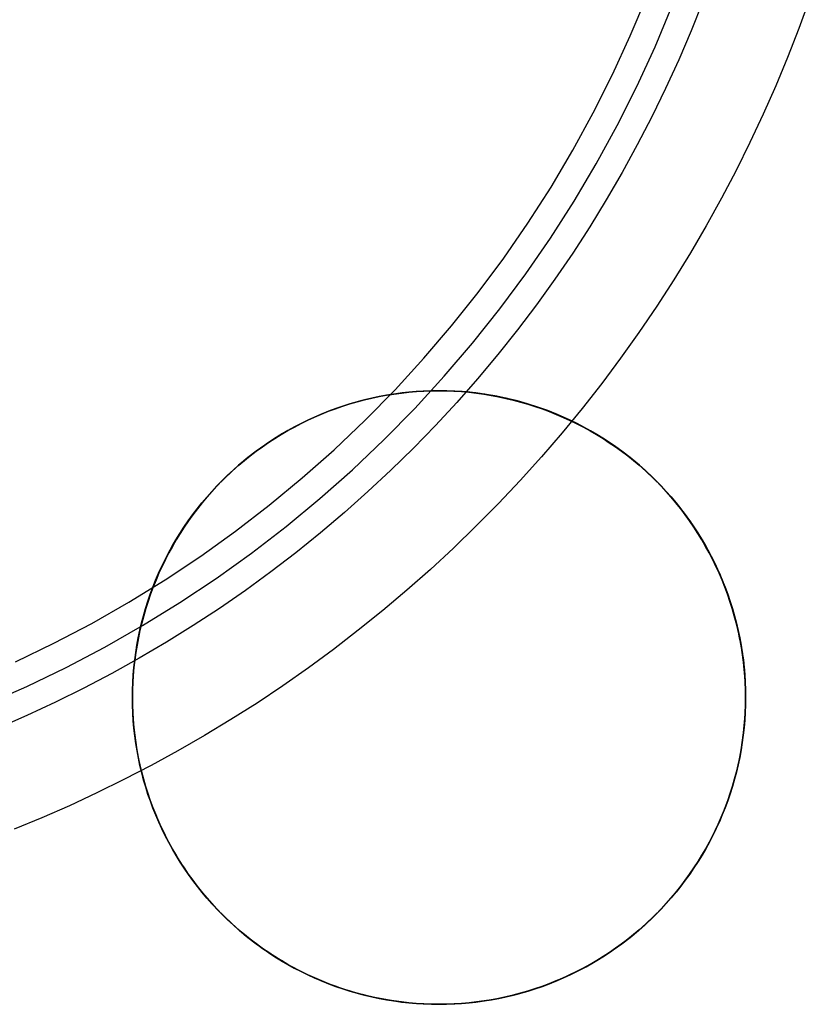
# Model space of a CAD drawing. Header units: millimetres. Extents: x -88 to 88, y -12 to 103.
# Tile 102 of 256: x -67.03 to -65.09, y 20.95 to 23.36. Entities that reach past the tile are written whole.
import ezdxf

# ---------------------------------------------------------------- set-up
doc = ezdxf.new("R2010")
doc.units = ezdxf.units.MM
doc.layers.add('Default', color=7, linetype='Continuous', true_color=0x000000)
doc.layers.add('TOP', color=7, linetype='Continuous', true_color=0xc80000)

msp = doc.modelspace()

# ---------------------------------------------------------------- linework, layer by layer
at = {"layer": 'Default', "color": 254, "true_color": 0xcad1ee}
msp.add_lwpolyline([(-65.0942, 23.4058), (-65.12, 23.3353), (-65.1474, 23.265), (-65.1764, 23.1951), (-65.2071, 23.1257), (-65.2395, 23.0567), (-65.2734, 22.9883), (-65.3091, 22.9205), (-65.3463, 22.8534), (-65.3851, 22.787), (-65.4254, 22.7213), (-65.4673, 22.6565), (-65.5108, 22.5926), (-65.5557, 22.5297), (-65.602, 22.4677), (-65.6498, 22.4067), (-65.699, 22.3469), (-65.7495, 22.2881), (-65.8014, 22.2306), (-65.8545, 22.1743), (-65.9088, 22.1193), (-65.9644, 22.0655), (-66.021, 22.0131), (-66.0788, 21.9621), (-66.1375, 21.9125), (-66.1973, 21.8643), (-66.258, 21.8176), (-66.3195, 21.7724), (-66.3819, 21.7287), (-66.4451, 21.6865), (-66.5089, 21.6459), (-66.5734, 21.6069), (-66.6386, 21.5694), (-66.7042, 21.5336), (-66.7704, 21.4993), (-66.837, 21.4666), (-66.904, 21.4355), (-66.9713, 21.4061), (-67.0388, 21.3782)], dxfattribs=at)
msp.add_lwpolyline([(-65.0942, 23.4058), (-65.12, 23.3353), (-65.1474, 23.265), (-65.1764, 23.1951), (-65.2071, 23.1257), (-65.2395, 23.0567), (-65.2734, 22.9883), (-65.3091, 22.9205), (-65.3463, 22.8534), (-65.3851, 22.787), (-65.4254, 22.7213), (-65.4673, 22.6565), (-65.5108, 22.5926), (-65.5557, 22.5297), (-65.602, 22.4677), (-65.6498, 22.4067), (-65.699, 22.3469), (-65.7495, 22.2881), (-65.8014, 22.2306), (-65.8545, 22.1743), (-65.9088, 22.1193), (-65.9644, 22.0655), (-66.021, 22.0131), (-66.0788, 21.9621), (-66.1375, 21.9125), (-66.1973, 21.8643), (-66.258, 21.8176), (-66.3195, 21.7724), (-66.3819, 21.7287), (-66.4451, 21.6865), (-66.5089, 21.6459), (-66.5734, 21.6069), (-66.6386, 21.5694), (-66.7042, 21.5336), (-66.7704, 21.4993), (-66.837, 21.4666), (-66.904, 21.4355), (-66.9713, 21.4061), (-67.0388, 21.3782)], dxfattribs=at)
at = {"layer": 'TOP', "color": 254, "true_color": 0xcad1ee}
for points in [[(-67.0359, 21.7875), (-66.9418, 21.8328), (-66.8494, 21.8813), (-66.7586, 21.933), (-66.6697, 21.9878), (-66.5828, 22.0457), (-66.4979, 22.1065), (-66.4151, 22.1701), (-66.3346, 22.2367), (-66.2564, 22.3059), (-66.1807, 22.3778), (-66.1075, 22.4523), (-66.0369, 22.5292), (-65.969, 22.6086), (-65.9039, 22.6902), (-65.8417, 22.7741), (-65.7824, 22.86), (-65.726, 22.948), (-65.6728, 23.0378), (-65.6227, 23.1294), (-65.5757, 23.2227), (-65.5321, 23.3175), (-65.4917, 23.4138)], [(-67.1059, 21.6843), (-67.0082, 21.7273), (-66.912, 21.7736), (-66.8175, 21.8232), (-66.7248, 21.876), (-66.634, 21.932), (-66.5451, 21.9911), (-66.4583, 22.0532), (-66.3738, 22.1183), (-66.2915, 22.1863), (-66.2116, 22.257), (-66.1342, 22.3305), (-66.0594, 22.4066), (-65.9873, 22.4853), (-65.9179, 22.5664), (-65.8514, 22.6498), (-65.7878, 22.7355), (-65.7271, 22.8233), (-65.6696, 22.9132), (-65.6152, 23.005), (-65.5639, 23.0986), (-65.516, 23.1939), (-65.4714, 23.2908), (-65.4301, 23.3893)], [(-65.25, 21.7), (-65.2504, 21.7259), (-65.2518, 21.7517), (-65.254, 21.7775), (-65.2571, 21.8032), (-65.2611, 21.8288), (-65.266, 21.8542), (-65.2718, 21.8795), (-65.2784, 21.9045), (-65.2859, 21.9293), (-65.2943, 21.9538), (-65.3034, 21.978), (-65.3134, 22.0019), (-65.3243, 22.0254), (-65.3359, 22.0485), (-65.3483, 22.0713), (-65.3615, 22.0935), (-65.3755, 22.1153), (-65.3902, 22.1366), (-65.4056, 22.1574), (-65.4218, 22.1777), (-65.4386, 22.1973), (-65.4561, 22.2164), (-65.4743, 22.2349), (-65.493, 22.2527), (-65.5124, 22.2699), (-65.5324, 22.2864), (-65.5529, 22.3022), (-65.574, 22.3172), (-65.5955, 22.3316), (-65.6176, 22.3452), (-65.64, 22.358), (-65.663, 22.37), (-65.6863, 22.3812), (-65.71, 22.3917), (-65.734, 22.4013), (-65.7584, 22.41), (-65.7831, 22.4179), (-65.808, 22.425), (-65.8331, 22.4312), (-65.8584, 22.4365), (-65.884, 22.441), (-65.9096, 22.4445), (-65.9353, 22.4472), (-65.9612, 22.449), (-65.9871, 22.4499), (-66.0129, 22.4499), (-66.0388, 22.449), (-66.0647, 22.4472), (-66.0904, 22.4445), (-66.116, 22.441), (-66.1416, 22.4365), (-66.1669, 22.4312), (-66.192, 22.425), (-66.2169, 22.4179), (-66.2416, 22.41), (-66.266, 22.4013), (-66.29, 22.3917), (-66.3137, 22.3812), (-66.337, 22.37), (-66.36, 22.358), (-66.3824, 22.3452), (-66.4045, 22.3316), (-66.426, 22.3172), (-66.4471, 22.3022), (-66.4676, 22.2864), (-66.4876, 22.2699), (-66.507, 22.2527), (-66.5257, 22.2349), (-66.5439, 22.2164), (-66.5614, 22.1973), (-66.5782, 22.1777), (-66.5944, 22.1574), (-66.6098, 22.1366), (-66.6245, 22.1153), (-66.6385, 22.0935), (-66.6517, 22.0713), (-66.6641, 22.0485), (-66.6757, 22.0254), (-66.6866, 22.0019), (-66.6966, 21.978), (-66.7057, 21.9538), (-66.7141, 21.9293), (-66.7216, 21.9045), (-66.7282, 21.8795), (-66.734, 21.8542), (-66.7389, 21.8288), (-66.7429, 21.8032), (-66.746, 21.7775), (-66.7482, 21.7517), (-66.7496, 21.7259), (-66.75, 21.7)], [(-66.75, 21.7), (-66.7496, 21.6741), (-66.7482, 21.6483), (-66.746, 21.6225), (-66.7429, 21.5968), (-66.7389, 21.5712), (-66.734, 21.5458), (-66.7282, 21.5205), (-66.7216, 21.4955), (-66.7141, 21.4707), (-66.7057, 21.4462), (-66.6966, 21.422), (-66.6866, 21.3981), (-66.6757, 21.3746), (-66.6641, 21.3515), (-66.6517, 21.3287), (-66.6385, 21.3065), (-66.6245, 21.2847), (-66.6098, 21.2634), (-66.5944, 21.2426), (-66.5782, 21.2223), (-66.5614, 21.2027), (-66.5439, 21.1836), (-66.5257, 21.1651), (-66.507, 21.1473), (-66.4876, 21.1301), (-66.4676, 21.1136), (-66.4471, 21.0978), (-66.426, 21.0828), (-66.4045, 21.0684), (-66.3824, 21.0548), (-66.36, 21.042), (-66.337, 21.03), (-66.3137, 21.0188), (-66.29, 21.0083), (-66.266, 20.9987), (-66.2416, 20.99), (-66.2169, 20.9821), (-66.192, 20.975), (-66.1669, 20.9688), (-66.1416, 20.9635), (-66.116, 20.959), (-66.0904, 20.9555), (-66.0647, 20.9528), (-66.0388, 20.951), (-66.0129, 20.9501), (-65.9871, 20.9501), (-65.9612, 20.951), (-65.9353, 20.9528), (-65.9096, 20.9555), (-65.884, 20.959), (-65.8584, 20.9635), (-65.8331, 20.9688), (-65.808, 20.975), (-65.7831, 20.9821), (-65.7584, 20.99), (-65.734, 20.9987), (-65.71, 21.0083), (-65.6863, 21.0188), (-65.663, 21.03), (-65.64, 21.042), (-65.6176, 21.0548), (-65.5955, 21.0684), (-65.574, 21.0828), (-65.5529, 21.0978), (-65.5324, 21.1136), (-65.5124, 21.1301), (-65.493, 21.1473), (-65.4743, 21.1651), (-65.4561, 21.1836), (-65.4386, 21.2027), (-65.4218, 21.2223), (-65.4056, 21.2426), (-65.3902, 21.2634), (-65.3755, 21.2847), (-65.3615, 21.3065), (-65.3483, 21.3287), (-65.3359, 21.3515), (-65.3243, 21.3746), (-65.3134, 21.3981), (-65.3034, 21.422), (-65.2943, 21.4462), (-65.2859, 21.4707), (-65.2784, 21.4955), (-65.2718, 21.5205), (-65.266, 21.5458), (-65.2611, 21.5712), (-65.2571, 21.5968), (-65.254, 21.6225), (-65.2518, 21.6483), (-65.2504, 21.6741), (-65.25, 21.7)]]:
    msp.add_lwpolyline(points, dxfattribs=at)
at = {"layer": 'TOP', "color": 254, "true_color": 0xcad1ee, "extrusion": (1, 0, 0)}
for points in [[(22.45, 12.8994), (20.95, 12.8461)], [(22.45, 12.8994), (22.45, 13.1998)], [(20.95, 12.8461), (20.95, 13.1465)]]:
    msp.add_lwpolyline(points, dxfattribs=at)
at = {"layer": 'TOP', "color": 254, "true_color": 0xcad1ee, "extrusion": (1, -3.55111e-16, 1.85252e-08)}
msp.add_lwpolyline([(21.7, 13.1475), (21.7, 12.8472)], dxfattribs=at)
at = {"layer": 'TOP', "color": 254, "true_color": 0xcad1ee, "extrusion": (-8.01934e-07, 1, -2.72301e-08)}
msp.add_lwpolyline([(66.75, 12.8471), (65.25, 12.898)], dxfattribs=at)
at = {"layer": 'TOP', "color": 254, "true_color": 0xcad1ee, "extrusion": (1, -4.35339e-16, 2.02801e-08)}
msp.add_lwpolyline([(21.7, 12.8981), (21.7, 13.1985)], dxfattribs=at)
at = {"layer": 'TOP', "color": 254, "true_color": 0xcad1ee}
for points in [[(-65.3546, 23.4013, 10.2518), (-65.3832, 23.3297, 10.2483), (-65.4136, 23.2587, 10.2448), (-65.4456, 23.1886, 10.2412), (-65.4794, 23.1193, 10.2376), (-65.5149, 23.0508, 10.2339), (-65.552, 22.9832, 10.2303), (-65.5907, 22.9165, 10.2266), (-65.631, 22.8509, 10.2229), (-65.673, 22.7862, 10.2192), (-65.7165, 22.7226, 10.2155), (-65.7615, 22.6601, 10.2117), (-65.8081, 22.5987, 10.208), (-65.8561, 22.5385, 10.2042), (-65.9055, 22.4794, 10.2004), (-65.9564, 22.4216, 10.1966), (-66.0087, 22.365, 10.1929), (-66.0624, 22.3098, 10.1891), (-66.1174, 22.2559, 10.1853), (-66.1737, 22.2033, 10.1815), (-66.2312, 22.1521, 10.1777), (-66.29, 22.1023, 10.1739), (-66.35, 22.054, 10.1702), (-66.4111, 22.0071, 10.1664), (-66.4734, 21.9618, 10.1627), (-66.5368, 21.918, 10.1589), (-66.6012, 21.8757, 10.1552), (-66.6667, 21.835, 10.1515), (-66.7331, 21.796, 10.1479), (-66.8005, 21.7585, 10.1442), (-66.8687, 21.7227, 10.1406), (-66.9379, 21.6886, 10.137), (-67.0078, 21.6562, 10.1334), (-67.0786, 21.6254, 10.1299)], [(-65.25, 21.7, 12.8981), (-65.2502, 21.719, 12.8988), (-65.251, 21.7378, 12.8994), (-65.2521, 21.7566, 12.9), (-65.2538, 21.7752, 12.9007), (-65.2559, 21.7937, 12.9012), (-65.2584, 21.8121, 12.9018), (-65.2614, 21.8304, 12.9024), (-65.2648, 21.8485, 12.9029), (-65.2687, 21.8664, 12.9034), (-65.273, 21.8842, 12.9039), (-65.2777, 21.9018, 12.9043), (-65.2828, 21.9192, 12.9048), (-65.2883, 21.9365, 12.9052), (-65.2942, 21.9535, 12.9056), (-65.3004, 21.9704, 12.906), (-65.3071, 21.9871, 12.9064), (-65.3145, 22.0042, 12.9067), (-65.3222, 22.0211, 12.9071), (-65.3304, 22.0378, 12.9074), (-65.3389, 22.0542, 12.9077), (-65.3478, 22.0704, 12.908), (-65.3571, 22.0863, 12.9082), (-65.3668, 22.102, 12.9085), (-65.3769, 22.1174, 12.9087), (-65.3873, 22.1325, 12.9089), (-65.398, 22.1473, 12.909), (-65.4091, 22.1619, 12.9092), (-65.4206, 22.1762, 12.9093), (-65.4324, 22.1902, 12.9094), (-65.4445, 22.2039, 12.9095), (-65.4569, 22.2173, 12.9095), (-65.4697, 22.2303, 12.9096), (-65.4828, 22.2431, 12.9096), (-65.4961, 22.2555, 12.9096), (-65.5098, 22.2677, 12.9095), (-65.5238, 22.2794, 12.9095), (-65.5381, 22.2909, 12.9094), (-65.5527, 22.302, 12.9093), (-65.5675, 22.3128, 12.9092), (-65.5827, 22.3232, 12.909), (-65.5981, 22.3332, 12.9089), (-65.6137, 22.3429, 12.9087), (-65.6296, 22.3522, 12.9085), (-65.6458, 22.3611, 12.9083), (-65.6622, 22.3696, 12.908), (-65.6789, 22.3778, 12.9077), (-65.6958, 22.3855, 12.9074), (-65.7129, 22.3929, 12.9071), (-65.7296, 22.3996, 12.9068), (-65.7465, 22.4059, 12.9064), (-65.7636, 22.4118, 12.9061), (-65.7808, 22.4173, 12.9057), (-65.7983, 22.4224, 12.9053), (-65.8159, 22.4271, 12.9049), (-65.8337, 22.4313, 12.9044), (-65.8517, 22.4352, 12.9039), (-65.8698, 22.4386, 12.9034), (-65.888, 22.4416, 12.9029), (-65.9064, 22.4441, 12.9024), (-65.9249, 22.4462, 12.9018), (-65.9436, 22.4479, 12.9013), (-65.9624, 22.4491, 12.9007), (-65.9812, 22.4498, 12.9001), (-66.0002, 22.45, 12.8994), (-66.0186, 22.4498, 12.8988), (-66.037, 22.4491, 12.8981), (-66.0554, 22.4479, 12.8975), (-66.0737, 22.4463, 12.8968), (-66.092, 22.4443, 12.8961), (-66.1103, 22.4418, 12.8954), (-66.1284, 22.4389, 12.8947), (-66.1465, 22.4355, 12.8939), (-66.1645, 22.4317, 12.8932), (-66.1824, 22.4274, 12.8924), (-66.2002, 22.4227, 12.8916), (-66.2179, 22.4176, 12.8909), (-66.2355, 22.4121, 12.8901), (-66.2529, 22.4061, 12.8893), (-66.2701, 22.3997, 12.8884), (-66.2872, 22.3928, 12.8876), (-66.3041, 22.3856, 12.8868), (-66.3209, 22.3779, 12.8859), (-66.3374, 22.3698, 12.8851), (-66.3537, 22.3613, 12.8842), (-66.3698, 22.3524, 12.8834), (-66.3857, 22.3432, 12.8825), (-66.4014, 22.3335, 12.8816), (-66.4168, 22.3235, 12.8807), (-66.432, 22.3131, 12.8798), (-66.4469, 22.3023, 12.879), (-66.4615, 22.2911, 12.8781), (-66.4759, 22.2796, 12.8772), (-66.49, 22.2678, 12.8763), (-66.5038, 22.2556, 12.8754), (-66.5173, 22.2431, 12.8744), (-66.5304, 22.2302, 12.8735), (-66.5433, 22.2171, 12.8726), (-66.5558, 22.2036, 12.8717), (-66.568, 22.1898, 12.8708), (-66.5798, 22.1757, 12.8699), (-66.5913, 22.1613, 12.869), (-66.6024, 22.1467, 12.8681), (-66.6132, 22.1318, 12.8672), (-66.6236, 22.1166, 12.8663), (-66.6336, 22.1012, 12.8654), (-66.6433, 22.0855, 12.8645), (-66.6526, 22.0696, 12.8637), (-66.6614, 22.0535, 12.8628), (-66.6699, 22.0371, 12.8619), (-66.678, 22.0206, 12.861), (-66.6857, 22.0039, 12.8602), (-66.6929, 21.987, 12.8593), (-66.6998, 21.9699, 12.8585), (-66.7062, 21.9526, 12.8577), (-66.7121, 21.9352, 12.8568), (-66.7177, 21.9177, 12.856), (-66.7228, 21.9, 12.8552), (-66.7275, 21.8822, 12.8544), (-66.7317, 21.8643, 12.8536), (-66.7355, 21.8463, 12.8529), (-66.7389, 21.8282, 12.8521), (-66.7418, 21.81, 12.8514), (-66.7443, 21.7918, 12.8506), (-66.7464, 21.7735, 12.8499), (-66.748, 21.7552, 12.8492), (-66.7491, 21.7368, 12.8485), (-66.7498, 21.7184, 12.8478), (-66.75, 21.7, 12.8472)], [(-66.75, 21.7, 13.1475), (-66.7498, 21.7184, 13.1482), (-66.7491, 21.7368, 13.1489), (-66.748, 21.7552, 13.1496), (-66.7464, 21.7735, 13.1503), (-66.7443, 21.7918, 13.151), (-66.7418, 21.81, 13.1517), (-66.7389, 21.8282, 13.1525), (-66.7355, 21.8463, 13.1532), (-66.7317, 21.8643, 13.154), (-66.7275, 21.8822, 13.1548), (-66.7228, 21.9, 13.1556), (-66.7177, 21.9177, 13.1564), (-66.7121, 21.9352, 13.1572), (-66.7062, 21.9526, 13.158), (-66.6998, 21.9699, 13.1589), (-66.6929, 21.987, 13.1597), (-66.6857, 22.0039, 13.1606), (-66.678, 22.0206, 13.1614), (-66.6699, 22.0372, 13.1623), (-66.6614, 22.0535, 13.1631), (-66.6526, 22.0696, 13.164), (-66.6433, 22.0855, 13.1649), (-66.6336, 22.1012, 13.1658), (-66.6236, 22.1166, 13.1667), (-66.6132, 22.1318, 13.1676), (-66.6024, 22.1467, 13.1685), (-66.5913, 22.1614, 13.1694), (-66.5798, 22.1757, 13.1703), (-66.5679, 22.1898, 13.1712), (-66.5558, 22.2036, 13.1721), (-66.5432, 22.2171, 13.173), (-66.5304, 22.2303, 13.1739), (-66.5172, 22.2431, 13.1748), (-66.5037, 22.2556, 13.1757), (-66.49, 22.2678, 13.1766), (-66.4759, 22.2797, 13.1775), (-66.4615, 22.2912, 13.1784), (-66.4469, 22.3023, 13.1793), (-66.432, 22.3131, 13.1802), (-66.4168, 22.3235, 13.1811), (-66.4014, 22.3335, 13.182), (-66.3857, 22.3432, 13.1829), (-66.3698, 22.3524, 13.1837), (-66.3537, 22.3613, 13.1846), (-66.3374, 22.3698, 13.1854), (-66.3208, 22.3779, 13.1863), (-66.3041, 22.3856, 13.1871), (-66.2872, 22.3928, 13.188), (-66.2701, 22.3997, 13.1888), (-66.2529, 22.4061, 13.1896), (-66.2355, 22.4121, 13.1904), (-66.2179, 22.4176, 13.1912), (-66.2002, 22.4227, 13.192), (-66.1824, 22.4274, 13.1928), (-66.1645, 22.4317, 13.1935), (-66.1465, 22.4355, 13.1943), (-66.1284, 22.4389, 13.195), (-66.1103, 22.4418, 13.1958), (-66.092, 22.4443, 13.1965), (-66.0737, 22.4463, 13.1972), (-66.0554, 22.4479, 13.1978), (-66.037, 22.4491, 13.1985), (-66.0186, 22.4498, 13.1992), (-66.0002, 22.45, 13.1998), (-65.9812, 22.4498, 13.2004), (-65.9624, 22.4491, 13.201), (-65.9436, 22.4479, 13.2016), (-65.925, 22.4462, 13.2022), (-65.9065, 22.4441, 13.2028), (-65.8881, 22.4416, 13.2033), (-65.8699, 22.4386, 13.2038), (-65.8518, 22.4352, 13.2043), (-65.8338, 22.4314, 13.2048), (-65.8161, 22.4271, 13.2052), (-65.7984, 22.4224, 13.2056), (-65.781, 22.4173, 13.206), (-65.7638, 22.4118, 13.2064), (-65.7467, 22.4059, 13.2068), (-65.7298, 22.3996, 13.2072), (-65.7132, 22.393, 13.2075), (-65.696, 22.3856, 13.2078), (-65.6791, 22.3779, 13.2081), (-65.6624, 22.3697, 13.2084), (-65.646, 22.3612, 13.2086), (-65.6298, 22.3523, 13.2088), (-65.6139, 22.343, 13.2091), (-65.5982, 22.3333, 13.2092), (-65.5828, 22.3233, 13.2094), (-65.5677, 22.3129, 13.2095), (-65.5528, 22.3021, 13.2097), (-65.5383, 22.291, 13.2098), (-65.524, 22.2796, 13.2098), (-65.51, 22.2678, 13.2099), (-65.4963, 22.2557, 13.2099), (-65.4829, 22.2432, 13.2099), (-65.4698, 22.2305, 13.2099), (-65.4571, 22.2174, 13.2099), (-65.4446, 22.204, 13.2098), (-65.4325, 22.1903, 13.2098), (-65.4207, 22.1764, 13.2097), (-65.4093, 22.1621, 13.2095), (-65.3981, 22.1475, 13.2094), (-65.3874, 22.1327, 13.2092), (-65.377, 22.1176, 13.209), (-65.3669, 22.1022, 13.2088), (-65.3572, 22.0865, 13.2086), (-65.3479, 22.0706, 13.2083), (-65.339, 22.0544, 13.2081), (-65.3305, 22.038, 13.2078), (-65.3223, 22.0213, 13.2074), (-65.3146, 22.0044, 13.2071), (-65.3072, 21.9873, 13.2067), (-65.3005, 21.9706, 13.2064), (-65.2942, 21.9537, 13.206), (-65.2883, 21.9367, 13.2056), (-65.2828, 21.9194, 13.2052), (-65.2777, 21.9019, 13.2047), (-65.273, 21.8843, 13.2042), (-65.2687, 21.8665, 13.2037), (-65.2649, 21.8486, 13.2032), (-65.2614, 21.8305, 13.2027), (-65.2584, 21.8122, 13.2022), (-65.2559, 21.7938, 13.2016), (-65.2538, 21.7753, 13.201), (-65.2521, 21.7566, 13.2004), (-65.251, 21.7379, 13.1998), (-65.2502, 21.719, 13.1991), (-65.25, 21.7, 13.1985)], [(-65.25, 21.7, 12.8981), (-65.2502, 21.7184, 12.8988), (-65.2509, 21.7369, 12.8994), (-65.2521, 21.7552, 12.9), (-65.2537, 21.7736, 12.9006), (-65.2558, 21.7919, 12.9012), (-65.2583, 21.8101, 12.9017), (-65.2613, 21.8283, 12.9023), (-65.2648, 21.8463, 12.9028), (-65.2686, 21.8643, 12.9033), (-65.2729, 21.8822, 12.9038), (-65.2777, 21.9, 12.9043), (-65.2828, 21.9176, 12.9047), (-65.2884, 21.9351, 12.9052), (-65.2944, 21.9525, 12.9056), (-65.3008, 21.9697, 12.906), (-65.3077, 21.9868, 12.9064), (-65.3149, 22.0037, 12.9067), (-65.3225, 22.0204, 12.9071), (-65.3306, 22.0369, 12.9074), (-65.339, 22.0533, 12.9077), (-65.3478, 22.0694, 12.9079), (-65.3571, 22.0853, 12.9082), (-65.3667, 22.101, 12.9084), (-65.3766, 22.1164, 12.9086), (-65.387, 22.1316, 12.9088), (-65.3977, 22.1466, 12.909), (-65.4088, 22.1613, 12.9092), (-65.4203, 22.1757, 12.9093), (-65.4321, 22.1898, 12.9094), (-65.4443, 22.2036, 12.9095), (-65.4568, 22.2171, 12.9095), (-65.4697, 22.2303, 12.9096), (-65.4829, 22.2432, 12.9096), (-65.4964, 22.2557, 12.9096), (-65.5102, 22.2679, 12.9095), (-65.5243, 22.2797, 12.9095), (-65.5387, 22.2912, 12.9094), (-65.5534, 22.3023, 12.9093), (-65.5684, 22.313, 12.9092), (-65.5836, 22.3234, 12.909), (-65.599, 22.3333, 12.9089), (-65.6147, 22.3429, 12.9087), (-65.6306, 22.3522, 12.9085), (-65.6468, 22.361, 12.9082), (-65.6631, 22.3694, 12.908), (-65.6796, 22.3775, 12.9077), (-65.6964, 22.3851, 12.9074), (-65.7133, 22.3923, 12.9071), (-65.7303, 22.3992, 12.9068), (-65.7476, 22.4056, 12.9064), (-65.7649, 22.4116, 12.906), (-65.7825, 22.4172, 12.9056), (-65.8001, 22.4223, 12.9052), (-65.8179, 22.4271, 12.9048), (-65.8358, 22.4314, 12.9043), (-65.8537, 22.4352, 12.9039), (-65.8718, 22.4387, 12.9034), (-65.89, 22.4417, 12.9029), (-65.9082, 22.4442, 12.9023), (-65.9265, 22.4463, 12.9018), (-65.9448, 22.4479, 12.9012), (-65.9632, 22.4491, 12.9006), (-65.9816, 22.4498, 12.9), (-66.0001, 22.45, 12.8994), (-66.0185, 22.4498, 12.8988), (-66.0369, 22.4491, 12.8981), (-66.0553, 22.448, 12.8975), (-66.0736, 22.4464, 12.8968), (-66.0919, 22.4443, 12.8961), (-66.1101, 22.4419, 12.8954), (-66.1283, 22.439, 12.8947), (-66.1463, 22.4356, 12.8939), (-66.1643, 22.4318, 12.8932), (-66.1822, 22.4275, 12.8924), (-66.2, 22.4229, 12.8917), (-66.2176, 22.4177, 12.8909), (-66.2352, 22.4122, 12.8901), (-66.2526, 22.4062, 12.8893), (-66.2698, 22.3998, 12.8885), (-66.287, 22.3929, 12.8876), (-66.3039, 22.3857, 12.8868), (-66.3206, 22.378, 12.886), (-66.3371, 22.3699, 12.8851), (-66.3534, 22.3615, 12.8843), (-66.3696, 22.3526, 12.8834), (-66.3855, 22.3433, 12.8825), (-66.4011, 22.3336, 12.8816), (-66.4166, 22.3236, 12.8808), (-66.4318, 22.3132, 12.8799), (-66.4467, 22.3024, 12.879), (-66.4613, 22.2913, 12.8781), (-66.4757, 22.2798, 12.8772), (-66.4898, 22.2679, 12.8763), (-66.5036, 22.2558, 12.8754), (-66.5171, 22.2433, 12.8745), (-66.5302, 22.2304, 12.8736), (-66.5431, 22.2173, 12.8726), (-66.5555, 22.2038, 12.8717), (-66.5677, 22.19, 12.8708), (-66.5795, 22.1759, 12.8699), (-66.5909, 22.1615, 12.869), (-66.602, 22.1468, 12.8681), (-66.6127, 22.1319, 12.8672), (-66.623, 22.1167, 12.8663), (-66.633, 22.1012, 12.8654), (-66.6426, 22.0855, 12.8646), (-66.6518, 22.0695, 12.8637), (-66.6607, 22.0534, 12.8628), (-66.6691, 22.037, 12.8619), (-66.6772, 22.0204, 12.8611), (-66.6848, 22.0037, 12.8602), (-66.6921, 21.9867, 12.8593), (-66.6989, 21.9696, 12.8585), (-66.7054, 21.9524, 12.8577), (-66.7114, 21.9349, 12.8568), (-66.717, 21.9174, 12.856), (-66.7222, 21.8997, 12.8552), (-66.7269, 21.8819, 12.8544), (-66.7313, 21.864, 12.8536), (-66.7351, 21.846, 12.8529), (-66.7386, 21.828, 12.8521), (-66.7416, 21.8098, 12.8514), (-66.7441, 21.7916, 12.8506), (-66.7462, 21.7734, 12.8499), (-66.7479, 21.7551, 12.8492), (-66.7491, 21.7367, 12.8485), (-66.7498, 21.7184, 12.8478), (-66.75, 21.7, 12.8472)], [(-66.75, 21.7, 13.1475), (-66.7498, 21.7184, 13.1482), (-66.7491, 21.7368, 13.1489), (-66.748, 21.7551, 13.1496), (-66.7464, 21.7735, 13.1503), (-66.7443, 21.7918, 13.151), (-66.7418, 21.81, 13.1517), (-66.7389, 21.8282, 13.1525), (-66.7356, 21.8462, 13.1532), (-66.7317, 21.8642, 13.154), (-66.7275, 21.8822, 13.1548), (-66.7228, 21.8999, 13.1556), (-66.7177, 21.9176, 13.1564), (-66.7122, 21.9352, 13.1572), (-66.7062, 21.9526, 13.158), (-66.6998, 21.9698, 13.1588), (-66.693, 21.9869, 13.1597), (-66.6857, 22.0039, 13.1605), (-66.678, 22.0207, 13.1614), (-66.6699, 22.0372, 13.1623), (-66.6614, 22.0536, 13.1631), (-66.6526, 22.0697, 13.164), (-66.6433, 22.0856, 13.1649), (-66.6337, 22.1012, 13.1658), (-66.6237, 22.1166, 13.1667), (-66.6133, 22.1317, 13.1676), (-66.6025, 22.1466, 13.1685), (-66.5914, 22.1613, 13.1694), (-66.5799, 22.1756, 13.1703), (-66.5681, 22.1897, 13.1712), (-66.5559, 22.2035, 13.1721), (-66.5433, 22.217, 13.173), (-66.5304, 22.2303, 13.1739), (-66.5172, 22.2432, 13.1748), (-66.5037, 22.2557, 13.1757), (-66.4898, 22.2679, 13.1766), (-66.4758, 22.2798, 13.1775), (-66.4614, 22.2913, 13.1784), (-66.4468, 22.3024, 13.1793), (-66.4319, 22.3132, 13.1802), (-66.4167, 22.3236, 13.1811), (-66.4014, 22.3336, 13.182), (-66.3857, 22.3432, 13.1829), (-66.3698, 22.3525, 13.1837), (-66.3537, 22.3614, 13.1846), (-66.3374, 22.3698, 13.1855), (-66.3208, 22.3779, 13.1863), (-66.3041, 22.3856, 13.1872), (-66.2871, 22.3929, 13.188), (-66.27, 22.3997, 13.1888), (-66.2528, 22.4061, 13.1896), (-66.2354, 22.4121, 13.1904), (-66.2178, 22.4176, 13.1912), (-66.2001, 22.4228, 13.192), (-66.1823, 22.4274, 13.1928), (-66.1644, 22.4317, 13.1936), (-66.1464, 22.4355, 13.1943), (-66.1283, 22.4389, 13.195), (-66.1102, 22.4418, 13.1958), (-66.0919, 22.4443, 13.1965), (-66.0736, 22.4463, 13.1972), (-66.0553, 22.4479, 13.1978), (-66.037, 22.4491, 13.1985), (-66.0186, 22.4498, 13.1992), (-66.0002, 22.45, 13.1998), (-65.9818, 22.4498, 13.2004), (-65.9635, 22.4491, 13.201), (-65.9451, 22.4479, 13.2016), (-65.9268, 22.4463, 13.2021), (-65.9086, 22.4442, 13.2027), (-65.8903, 22.4416, 13.2032), (-65.8722, 22.4386, 13.2037), (-65.8541, 22.4352, 13.2042), (-65.8361, 22.4313, 13.2047), (-65.8182, 22.427, 13.2051), (-65.8004, 22.4222, 13.2056), (-65.7827, 22.417, 13.206), (-65.7652, 22.4114, 13.2064), (-65.7477, 22.4054, 13.2068), (-65.7305, 22.399, 13.2071), (-65.7134, 22.3921, 13.2074), (-65.6964, 22.3848, 13.2078), (-65.6796, 22.3772, 13.2081), (-65.6631, 22.3691, 13.2083), (-65.6467, 22.3607, 13.2086), (-65.6305, 22.3518, 13.2088), (-65.6146, 22.3426, 13.209), (-65.5988, 22.333, 13.2092), (-65.5834, 22.323, 13.2094), (-65.5682, 22.3127, 13.2095), (-65.5532, 22.302, 13.2097), (-65.5385, 22.2909, 13.2098), (-65.5241, 22.2795, 13.2098), (-65.51, 22.2677, 13.2099), (-65.4962, 22.2555, 13.2099), (-65.4827, 22.2431, 13.2099), (-65.4696, 22.2302, 13.2099), (-65.4567, 22.2171, 13.2099), (-65.4442, 22.2036, 13.2098), (-65.432, 22.1898, 13.2097), (-65.4202, 22.1757, 13.2096), (-65.4087, 22.1613, 13.2095), (-65.3976, 22.1467, 13.2094), (-65.3868, 22.1317, 13.2092), (-65.3764, 22.1166, 13.209), (-65.3663, 22.1011, 13.2088), (-65.3567, 22.0855, 13.2086), (-65.3474, 22.0696, 13.2083), (-65.3385, 22.0534, 13.208), (-65.3301, 22.0371, 13.2078), (-65.322, 22.0206, 13.2074), (-65.3143, 22.0038, 13.2071), (-65.3071, 21.9869, 13.2067), (-65.3002, 21.9698, 13.2064), (-65.2938, 21.9525, 13.206), (-65.2878, 21.9351, 13.2055), (-65.2822, 21.9175, 13.2051), (-65.2771, 21.8999, 13.2047), (-65.2724, 21.8821, 13.2042), (-65.2682, 21.8642, 13.2037), (-65.2644, 21.8463, 13.2032), (-65.261, 21.8282, 13.2027), (-65.2581, 21.8101, 13.2021), (-65.2556, 21.7919, 13.2015), (-65.2536, 21.7736, 13.201), (-65.252, 21.7553, 13.2004), (-65.2509, 21.7369, 13.1997), (-65.2502, 21.7185, 13.1991), (-65.25, 21.7, 13.1985)], [(-66.75, 21.7, 12.8472), (-66.7498, 21.6816, 12.8465), (-66.7491, 21.6632, 12.8459), (-66.748, 21.6448, 12.8453), (-66.7464, 21.6265, 12.8447), (-66.7443, 21.6082, 12.8441), (-66.7418, 21.59, 12.8436), (-66.7389, 21.5718, 12.843), (-66.7355, 21.5537, 12.8425), (-66.7317, 21.5357, 12.842), (-66.7275, 21.5178, 12.8415), (-66.7228, 21.5, 12.841), (-66.7177, 21.4823, 12.8406), (-66.7121, 21.4647, 12.8401), (-66.7061, 21.4473, 12.8397), (-66.6997, 21.4301, 12.8393), (-66.6929, 21.413, 12.839), (-66.6856, 21.396, 12.8386), (-66.678, 21.3793, 12.8383), (-66.6699, 21.3628, 12.838), (-66.6614, 21.3464, 12.8377), (-66.6525, 21.3303, 12.8374), (-66.6432, 21.3144, 12.8372), (-66.6336, 21.2987, 12.8369), (-66.6235, 21.2833, 12.8367), (-66.6131, 21.2681, 12.8365), (-66.6023, 21.2532, 12.8364), (-66.5912, 21.2385, 12.8362), (-66.5797, 21.2242, 12.8361), (-66.5678, 21.2101, 12.836), (-66.5556, 21.1963, 12.8359), (-66.5431, 21.1828, 12.8359), (-66.5302, 21.1696, 12.8359), (-66.5171, 21.1567, 12.8359), (-66.5036, 21.1442, 12.8359), (-66.4898, 21.132, 12.8359), (-66.4757, 21.1202, 12.836), (-66.4613, 21.1087, 12.8361), (-66.4466, 21.0975, 12.8362), (-66.4317, 21.0868, 12.8363), (-66.4165, 21.0763, 12.8365), (-66.4011, 21.0663, 12.8366), (-66.3854, 21.0566, 12.8368), (-66.3695, 21.0474, 12.837), (-66.3534, 21.0385, 12.8373), (-66.337, 21.03, 12.8375), (-66.3205, 21.0219, 12.8378), (-66.3037, 21.0143, 12.8381), (-66.2868, 21.007, 12.8384), (-66.2697, 21.0002, 12.8388), (-66.2525, 20.9938, 12.8391), (-66.2351, 20.9878, 12.8395), (-66.2175, 20.9823, 12.8399), (-66.1998, 20.9771, 12.8403), (-66.182, 20.9725, 12.8408), (-66.1641, 20.9682, 12.8412), (-66.1461, 20.9644, 12.8417), (-66.128, 20.961, 12.8422), (-66.1098, 20.9581, 12.8427), (-66.0916, 20.9556, 12.8432), (-66.0733, 20.9536, 12.8438), (-66.0549, 20.952, 12.8443), (-66.0366, 20.9509, 12.8449), (-66.0182, 20.9502, 12.8455), (-65.9997, 20.95, 12.8461), (-65.9813, 20.9502, 12.8468), (-65.9629, 20.9509, 12.8474), (-65.9446, 20.9521, 12.8481), (-65.9262, 20.9537, 12.8488), (-65.9079, 20.9557, 12.8495), (-65.8897, 20.9582, 12.8502), (-65.8715, 20.9611, 12.8509), (-65.8534, 20.9645, 12.8516), (-65.8354, 20.9683, 12.8524), (-65.8175, 20.9726, 12.8531), (-65.7997, 20.9773, 12.8539), (-65.7821, 20.9824, 12.8547), (-65.7645, 20.9879, 12.8555), (-65.7471, 20.9939, 12.8563), (-65.7299, 21.0003, 12.8571), (-65.7128, 21.0072, 12.8579), (-65.6959, 21.0144, 12.8587), (-65.6792, 21.0221, 12.8596), (-65.6626, 21.0302, 12.8604), (-65.6463, 21.0387, 12.8613), (-65.6302, 21.0476, 12.8621), (-65.6143, 21.0568, 12.863), (-65.5986, 21.0665, 12.8639), (-65.5832, 21.0765, 12.8647), (-65.568, 21.0869, 12.8656), (-65.5531, 21.0977, 12.8665), (-65.5385, 21.1089, 12.8674), (-65.5241, 21.1203, 12.8683), (-65.51, 21.1322, 12.8692), (-65.4962, 21.1444, 12.8701), (-65.4828, 21.1569, 12.871), (-65.4696, 21.1697, 12.8719), (-65.4567, 21.1829, 12.8728), (-65.4442, 21.1964, 12.8737), (-65.432, 21.2102, 12.8746), (-65.4202, 21.2243, 12.8755), (-65.4087, 21.2387, 12.8764), (-65.3976, 21.2533, 12.8773), (-65.3868, 21.2682, 12.8782), (-65.3764, 21.2834, 12.8791), (-65.3664, 21.2988, 12.8799), (-65.3567, 21.3145, 12.8808), (-65.3474, 21.3304, 12.8817), (-65.3386, 21.3465, 12.8826), (-65.3301, 21.3628, 12.8834), (-65.322, 21.3794, 12.8843), (-65.3143, 21.3961, 12.8851), (-65.3071, 21.413, 12.886), (-65.3002, 21.4301, 12.8868), (-65.2938, 21.4474, 12.8876), (-65.2879, 21.4648, 12.8885), (-65.2823, 21.4823, 12.8893), (-65.2772, 21.5, 12.8901), (-65.2725, 21.5178, 12.8909), (-65.2683, 21.5357, 12.8916), (-65.2645, 21.5537, 12.8924), (-65.2611, 21.5718, 12.8932), (-65.2582, 21.59, 12.8939), (-65.2557, 21.6082, 12.8947), (-65.2536, 21.6265, 12.8954), (-65.252, 21.6448, 12.8961), (-65.2509, 21.6632, 12.8968), (-65.2502, 21.6816, 12.8974), (-65.25, 21.7, 12.8981)], [(-65.25, 21.7, 13.1985), (-65.2502, 21.6816, 13.1978), (-65.2509, 21.6632, 13.1971), (-65.252, 21.6448, 13.1964), (-65.2536, 21.6265, 13.1957), (-65.2557, 21.6082, 13.195), (-65.2582, 21.59, 13.1943), (-65.2611, 21.5718, 13.1935), (-65.2645, 21.5537, 13.1928), (-65.2683, 21.5357, 13.192), (-65.2725, 21.5178, 13.1912), (-65.2772, 21.5, 13.1904), (-65.2823, 21.4823, 13.1896), (-65.2879, 21.4648, 13.1888), (-65.2938, 21.4474, 13.188), (-65.3002, 21.4301, 13.1872), (-65.3071, 21.413, 13.1863), (-65.3143, 21.3961, 13.1855), (-65.322, 21.3794, 13.1846), (-65.3301, 21.3629, 13.1838), (-65.3386, 21.3465, 13.1829), (-65.3474, 21.3304, 13.1821), (-65.3567, 21.3145, 13.1812), (-65.3664, 21.2988, 13.1803), (-65.3764, 21.2834, 13.1794), (-65.3868, 21.2682, 13.1785), (-65.3976, 21.2533, 13.1776), (-65.4087, 21.2387, 13.1767), (-65.4202, 21.2243, 13.1758), (-65.432, 21.2102, 13.1749), (-65.4442, 21.1964, 13.174), (-65.4567, 21.1829, 13.1731), (-65.4696, 21.1698, 13.1722), (-65.4827, 21.1569, 13.1713), (-65.4962, 21.1444, 13.1704), (-65.51, 21.1322, 13.1695), (-65.5241, 21.1204, 13.1687), (-65.5385, 21.1089, 13.1678), (-65.5531, 21.0977, 13.1669), (-65.568, 21.0869, 13.166), (-65.5832, 21.0765, 13.1651), (-65.5986, 21.0665, 13.1642), (-65.6143, 21.0568, 13.1634), (-65.6302, 21.0476, 13.1625), (-65.6463, 21.0387, 13.1616), (-65.6626, 21.0302, 13.1608), (-65.6791, 21.0221, 13.1599), (-65.6959, 21.0144, 13.1591), (-65.7128, 21.0072, 13.1583), (-65.7299, 21.0003, 13.1575), (-65.7471, 20.9939, 13.1566), (-65.7645, 20.9879, 13.1558), (-65.7821, 20.9824, 13.155), (-65.7997, 20.9773, 13.1543), (-65.8175, 20.9726, 13.1535), (-65.8354, 20.9683, 13.1527), (-65.8534, 20.9645, 13.152), (-65.8715, 20.9611, 13.1513), (-65.8897, 20.9582, 13.1505), (-65.9079, 20.9557, 13.1498), (-65.9262, 20.9537, 13.1491), (-65.9446, 20.9521, 13.1485), (-65.9629, 20.9509, 13.1478), (-65.9813, 20.9502, 13.1471), (-65.9997, 20.95, 13.1465), (-66.0187, 20.9502, 13.1459), (-66.0376, 20.9509, 13.1453), (-66.0563, 20.9521, 13.1447), (-66.075, 20.9538, 13.1441), (-66.0935, 20.9558, 13.1435), (-66.1119, 20.9584, 13.143), (-66.1301, 20.9614, 13.1425), (-66.1482, 20.9648, 13.142), (-66.1661, 20.9686, 13.1415), (-66.1839, 20.9729, 13.1411), (-66.2015, 20.9776, 13.1406), (-66.219, 20.9827, 13.1402), (-66.2362, 20.9882, 13.1398), (-66.2533, 20.9941, 13.1395), (-66.2702, 21.0004, 13.1391), (-66.2868, 21.007, 13.1388), (-66.304, 21.0144, 13.1384), (-66.3209, 21.0221, 13.1381), (-66.3376, 21.0303, 13.1379), (-66.354, 21.0388, 13.1376), (-66.3702, 21.0477, 13.1374), (-66.3861, 21.057, 13.1372), (-66.4018, 21.0667, 13.137), (-66.4172, 21.0767, 13.1368), (-66.4323, 21.0871, 13.1366), (-66.4472, 21.0979, 13.1365), (-66.4617, 21.109, 13.1364), (-66.476, 21.1204, 13.1363), (-66.49, 21.1322, 13.1363), (-66.5037, 21.1443, 13.1362), (-66.5171, 21.1568, 13.1362), (-66.5302, 21.1695, 13.1362), (-66.5429, 21.1826, 13.1363), (-66.5554, 21.196, 13.1363), (-66.5675, 21.2097, 13.1364), (-66.5793, 21.2236, 13.1365), (-66.5907, 21.2379, 13.1366), (-66.6019, 21.2525, 13.1367), (-66.6126, 21.2673, 13.1369), (-66.623, 21.2825, 13.1371), (-66.6331, 21.2978, 13.1373), (-66.6428, 21.3135, 13.1375), (-66.6521, 21.3294, 13.1377), (-66.661, 21.3456, 13.138), (-66.6695, 21.362, 13.1383), (-66.6777, 21.3787, 13.1386), (-66.6854, 21.3956, 13.1389), (-66.6928, 21.4127, 13.1393), (-66.6995, 21.4294, 13.1397), (-66.7058, 21.4463, 13.14), (-66.7117, 21.4633, 13.1405), (-66.7172, 21.4806, 13.1409), (-66.7223, 21.4981, 13.1413), (-66.727, 21.5157, 13.1418), (-66.7313, 21.5335, 13.1423), (-66.7351, 21.5514, 13.1428), (-66.7386, 21.5695, 13.1433), (-66.7416, 21.5878, 13.1438), (-66.7441, 21.6062, 13.1444), (-66.7462, 21.6247, 13.145), (-66.7479, 21.6434, 13.1456), (-66.749, 21.6621, 13.1462), (-66.7498, 21.681, 13.1469), (-66.75, 21.7, 13.1475)], [(-66.75, 21.7, 12.8472), (-66.7498, 21.6816, 12.8465), (-66.7491, 21.6632, 12.8459), (-66.748, 21.6448, 12.8453), (-66.7464, 21.6265, 12.8447), (-66.7443, 21.6082, 12.8441), (-66.7418, 21.59, 12.8435), (-66.7389, 21.5718, 12.843), (-66.7355, 21.5537, 12.8425), (-66.7317, 21.5357, 12.842), (-66.7275, 21.5178, 12.8415), (-66.7228, 21.5, 12.841), (-66.7177, 21.4823, 12.8405), (-66.7121, 21.4647, 12.8401), (-66.7061, 21.4473, 12.8397), (-66.6997, 21.4301, 12.8393), (-66.6929, 21.413, 12.8389), (-66.6856, 21.396, 12.8386), (-66.6779, 21.3792, 12.8382), (-66.6699, 21.3627, 12.8379), (-66.6614, 21.3463, 12.8376), (-66.6525, 21.3302, 12.8374), (-66.6433, 21.3144, 12.8371), (-66.6336, 21.2987, 12.8369), (-66.6236, 21.2833, 12.8367), (-66.6133, 21.2682, 12.8365), (-66.6025, 21.2533, 12.8364), (-66.5914, 21.2387, 12.8362), (-66.5799, 21.2243, 12.8361), (-66.568, 21.2103, 12.836), (-66.5558, 21.1965, 12.8359), (-66.5433, 21.183, 12.8359), (-66.5304, 21.1697, 12.8359), (-66.5172, 21.1568, 12.8359), (-66.5037, 21.1443, 12.8359), (-66.4899, 21.1321, 12.8359), (-66.4758, 21.1202, 12.836), (-66.4614, 21.1088, 12.8361), (-66.4468, 21.0976, 12.8362), (-66.4319, 21.0869, 12.8363), (-66.4168, 21.0765, 12.8364), (-66.4014, 21.0664, 12.8366), (-66.3858, 21.0568, 12.8368), (-66.3699, 21.0475, 12.837), (-66.3538, 21.0387, 12.8372), (-66.3374, 21.0302, 12.8375), (-66.3209, 21.0221, 12.8378), (-66.3041, 21.0144, 12.8381), (-66.2872, 21.0071, 12.8384), (-66.2701, 21.0003, 12.8387), (-66.2528, 20.9939, 12.8391), (-66.2354, 20.9879, 12.8395), (-66.2179, 20.9824, 12.8399), (-66.2002, 20.9773, 12.8403), (-66.1824, 20.9726, 12.8407), (-66.1645, 20.9683, 12.8412), (-66.1465, 20.9645, 12.8417), (-66.1284, 20.9611, 12.8422), (-66.1102, 20.9582, 12.8427), (-66.0919, 20.9557, 12.8432), (-66.0736, 20.9537, 12.8438), (-66.0553, 20.9521, 12.8443), (-66.0369, 20.9509, 12.8449), (-66.0186, 20.9502, 12.8455), (-66.0002, 20.95, 12.8461), (-65.9818, 20.9502, 12.8468), (-65.9634, 20.9509, 12.8474), (-65.9451, 20.9521, 12.8481), (-65.9268, 20.9537, 12.8488), (-65.9085, 20.9558, 12.8494), (-65.8903, 20.9584, 12.8502), (-65.8722, 20.9614, 12.8509), (-65.8541, 20.9648, 12.8516), (-65.8361, 20.9687, 12.8524), (-65.8182, 20.973, 12.8531), (-65.8004, 20.9778, 12.8539), (-65.7827, 20.983, 12.8547), (-65.7652, 20.9886, 12.8555), (-65.7477, 20.9946, 12.8563), (-65.7305, 21.001, 12.8571), (-65.7134, 21.0079, 12.8579), (-65.6964, 21.0151, 12.8587), (-65.6796, 21.0228, 12.8596), (-65.6631, 21.0309, 12.8604), (-65.6467, 21.0393, 12.8613), (-65.6305, 21.0481, 12.8621), (-65.6146, 21.0574, 12.863), (-65.5989, 21.067, 12.8639), (-65.5834, 21.0769, 12.8647), (-65.5682, 21.0873, 12.8656), (-65.5532, 21.098, 12.8665), (-65.5385, 21.1091, 12.8674), (-65.5241, 21.1205, 12.8683), (-65.51, 21.1323, 12.8692), (-65.4962, 21.1444, 12.8701), (-65.4828, 21.1569, 12.871), (-65.4696, 21.1697, 12.8719), (-65.4568, 21.1829, 12.8728), (-65.4443, 21.1964, 12.8737), (-65.4321, 21.2102, 12.8746), (-65.4202, 21.2242, 12.8755), (-65.4088, 21.2386, 12.8764), (-65.3976, 21.2533, 12.8773), (-65.3869, 21.2682, 12.8782), (-65.3764, 21.2833, 12.8791), (-65.3664, 21.2988, 12.8799), (-65.3568, 21.3144, 12.8808), (-65.3475, 21.3303, 12.8817), (-65.3386, 21.3464, 12.8826), (-65.3301, 21.3627, 12.8834), (-65.3221, 21.3793, 12.8843), (-65.3144, 21.396, 12.8851), (-65.3071, 21.4129, 12.886), (-65.3003, 21.43, 12.8868), (-65.2938, 21.4473, 12.8877), (-65.2878, 21.4648, 12.8885), (-65.2823, 21.4823, 12.8893), (-65.2771, 21.5, 12.8901), (-65.2725, 21.5178, 12.8909), (-65.2682, 21.5356, 12.8917), (-65.2644, 21.5536, 12.8924), (-65.261, 21.5717, 12.8932), (-65.2581, 21.5898, 12.8939), (-65.2556, 21.608, 12.8946), (-65.2536, 21.6263, 12.8954), (-65.252, 21.6447, 12.8961), (-65.2509, 21.6631, 12.8968), (-65.2502, 21.6815, 12.8974), (-65.25, 21.7, 12.8981)], [(-65.25, 21.7, 13.1985), (-65.2502, 21.6815, 13.1978), (-65.2509, 21.6631, 13.1971), (-65.2521, 21.6447, 13.1964), (-65.2537, 21.6264, 13.1957), (-65.2558, 21.6081, 13.195), (-65.2584, 21.5898, 13.1943), (-65.2613, 21.5717, 13.1935), (-65.2648, 21.5536, 13.1928), (-65.2686, 21.5356, 13.192), (-65.2729, 21.5177, 13.1912), (-65.2777, 21.5, 13.1904), (-65.2828, 21.4823, 13.1896), (-65.2884, 21.4648, 13.1888), (-65.2944, 21.4474, 13.188), (-65.3009, 21.4302, 13.1872), (-65.3077, 21.4131, 13.1863), (-65.3149, 21.3962, 13.1855), (-65.3226, 21.3795, 13.1846), (-65.3306, 21.3629, 13.1838), (-65.3391, 21.3466, 13.1829), (-65.3479, 21.3304, 13.182), (-65.3571, 21.3145, 13.1812), (-65.3668, 21.2988, 13.1803), (-65.3767, 21.2834, 13.1794), (-65.3871, 21.2682, 13.1785), (-65.3979, 21.2532, 13.1776), (-65.409, 21.2386, 13.1767), (-65.4204, 21.2242, 13.1758), (-65.4323, 21.21, 13.1749), (-65.4444, 21.1962, 13.174), (-65.457, 21.1827, 13.1731), (-65.4699, 21.1695, 13.1722), (-65.4832, 21.1565, 13.1713), (-65.4968, 21.1438, 13.1704), (-65.5107, 21.1316, 13.1695), (-65.5249, 21.1197, 13.1686), (-65.5393, 21.1082, 13.1677), (-65.554, 21.097, 13.1668), (-65.5689, 21.0862, 13.1659), (-65.5841, 21.0759, 13.165), (-65.5995, 21.0659, 13.1642), (-65.6151, 21.0563, 13.1633), (-65.631, 21.0471, 13.1624), (-65.647, 21.0382, 13.1616), (-65.6633, 21.0298, 13.1607), (-65.6797, 21.0218, 13.1599), (-65.6964, 21.0142, 13.1591), (-65.7132, 21.007, 13.1582), (-65.7302, 21.0002, 13.1574), (-65.7473, 20.9938, 13.1566), (-65.7646, 20.9879, 13.1558), (-65.7821, 20.9824, 13.155), (-65.7997, 20.9773, 13.1543), (-65.8174, 20.9726, 13.1535), (-65.8352, 20.9683, 13.1527), (-65.8532, 20.9645, 13.152), (-65.8713, 20.9611, 13.1513), (-65.8894, 20.9582, 13.1505), (-65.9077, 20.9557, 13.1498), (-65.926, 20.9537, 13.1491), (-65.9445, 20.9521, 13.1485), (-65.963, 20.9509, 13.1478), (-65.9815, 20.9502, 13.1471), (-66.0002, 20.95, 13.1465), (-66.0186, 20.9502, 13.1459), (-66.037, 20.9509, 13.1453), (-66.0554, 20.952, 13.1447), (-66.0737, 20.9536, 13.1441), (-66.092, 20.9557, 13.1436), (-66.1102, 20.9581, 13.143), (-66.1283, 20.961, 13.1425), (-66.1463, 20.9644, 13.142), (-66.1643, 20.9682, 13.1416), (-66.1822, 20.9725, 13.1411), (-66.1999, 20.9771, 13.1407), (-66.2176, 20.9822, 13.1402), (-66.2351, 20.9878, 13.1398), (-66.2525, 20.9938, 13.1395), (-66.2698, 21.0002, 13.1391), (-66.2869, 21.007, 13.1388), (-66.3038, 21.0143, 13.1384), (-66.3205, 21.0219, 13.1381), (-66.337, 21.03, 13.1379), (-66.3534, 21.0385, 13.1376), (-66.3695, 21.0474, 13.1374), (-66.3854, 21.0567, 13.1372), (-66.4011, 21.0663, 13.137), (-66.4165, 21.0764, 13.1368), (-66.4317, 21.0868, 13.1367), (-66.4466, 21.0976, 13.1365), (-66.4613, 21.1087, 13.1364), (-66.4757, 21.1202, 13.1363), (-66.4898, 21.132, 13.1363), (-66.5036, 21.1442, 13.1362), (-66.517, 21.1567, 13.1362), (-66.5302, 21.1695, 13.1362), (-66.543, 21.1827, 13.1363), (-66.5555, 21.1962, 13.1363), (-66.5676, 21.21, 13.1364), (-66.5794, 21.2241, 13.1365), (-66.5909, 21.2385, 13.1366), (-66.6019, 21.2531, 13.1367), (-66.6127, 21.2681, 13.1369), (-66.623, 21.2833, 13.1371), (-66.633, 21.2988, 13.1373), (-66.6426, 21.3145, 13.1375), (-66.6518, 21.3304, 13.1378), (-66.6606, 21.3466, 13.138), (-66.6691, 21.363, 13.1383), (-66.6771, 21.3795, 13.1387), (-66.6848, 21.3963, 13.139), (-66.6921, 21.4133, 13.1393), (-66.6989, 21.4304, 13.1397), (-66.7054, 21.4476, 13.1401), (-66.7114, 21.465, 13.1405), (-66.717, 21.4826, 13.1409), (-66.7222, 21.5003, 13.1414), (-66.7269, 21.5181, 13.1419), (-66.7313, 21.536, 13.1424), (-66.7351, 21.554, 13.1429), (-66.7386, 21.572, 13.1434), (-66.7416, 21.5902, 13.1439), (-66.7441, 21.6084, 13.1445), (-66.7462, 21.6267, 13.1451), (-66.7479, 21.645, 13.1457), (-66.7491, 21.6633, 13.1463), (-66.7498, 21.6816, 13.1469), (-66.75, 21.7, 13.1475)]]:
    msp.add_polyline3d(points, dxfattribs=at)

doc.saveas('drawing.dxf')
